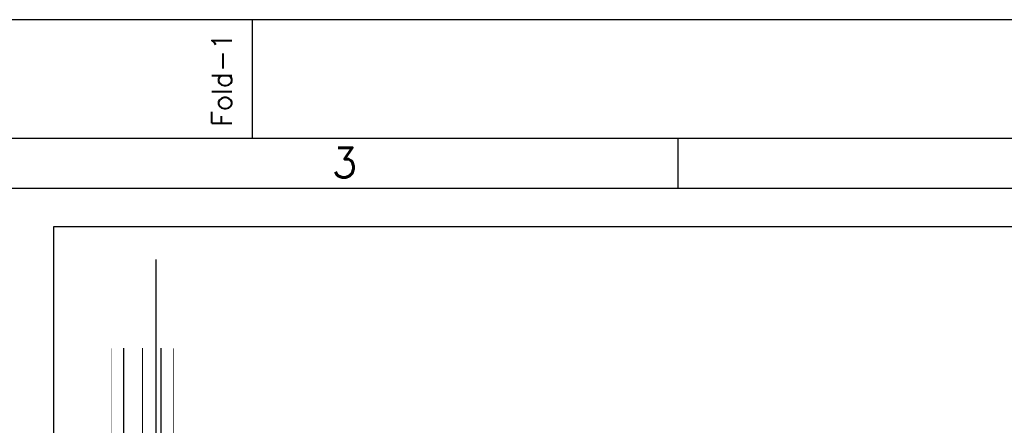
# Model space of a CAD drawing. Header units: inches. Extents: x 0 to 1544102, y 0 to 23144100.
# Tile 112 of 184: x 238865 to 263736, y 200016 to 210250. Entities that reach past the tile are written whole.
import ezdxf
from ezdxf.enums import TextEntityAlignment as Align

# ---------------------------------------------------------------- set-up
doc = ezdxf.new("R2010")
doc.units = ezdxf.units.IN
doc.header["$LTSCALE"] = 1800
doc.header["$MEASUREMENT"] = 0
doc.linetypes.add('CENTER', pattern=[2, 1.25, -0.25, 0.25, -0.25])
doc.linetypes.add('CENTRE', pattern=[1.5, 0.75, -0.25, 0.25, -0.25])
doc.layers.get('0').update_dxf_attribs({"color": 253})
doc.layers.add('CL', color=8, linetype='CENTER', lineweight=15)
for name, color, linetype in [('FORMAT', 9, 'Continuous'), ('Road', 3, 'Continuous'), ('Road Sides', 11, 'Continuous')]:
    doc.layers.add(name, color=color, linetype=linetype)
doc.styles.add('ROMANS', font='romans.shx')
doc.styles.add('ROMANT', font='romant')

# ---------------------------------------------------------------- blocks, each defined once
blk = doc.blocks.new('SHEET_A0')
at = {"layer": 'FORMAT'}
for p, q in [((979, 829), (979, 841)), ((1177, 829), (12, 829)), ((1022, 824.003), (1022, 829)), ((109, 824.003), (1172, 824.003))]:
    blk.add_line(p, q, dxfattribs=at)
blk.add_lwpolyline([(1189, 841), (0, 841), (0, 0), (1189, 0)], close=True, dxfattribs=at)
at = {"layer": 'FORMAT', "style": 'ROMANS'}
blk.add_text('Fold-1', height=2, rotation=90, dxfattribs=at).set_placement((976.891, 830.231))
blk.add_text('3', height=3, dxfattribs=at).set_placement((986.999, 825.083))
at = {"layer": 'FORMAT', "color": 3, "flags": 13}
for tag, height, rotation, style, p in [('DRGNO', 3.5, 180, 'ROMANT', (99.415, 824.438)), ('FILE_PATH', 2, 90, 'ROMANS', (18.347, 51.636))]:
    blk.add_attdef(tag, text='', height=height, rotation=rotation, dxfattribs=dict(at, style=style)).set_placement(p, align=Align.MIDDLE_LEFT)
for tag, height, style, p in [('DRN', 2, 'ROMANS', (1122.623, 62.506)), ('DESIGN', 2, 'ROMANS', (1122.623, 58.589)), ('CHD', 2, 'ROMANS', (1122.623, 54.429)), ('APPD', 2, 'ROMANS', (1122.623, 50.269)), ('SCALE', 2, 'ROMANS', (1088.445, 28.381)), ('DRGNO', 3.5, 'ROMANT', (1105.048, 23))]:
    blk.add_attdef(tag, text='', height=height, dxfattribs=dict(at, style=style)).set_placement(p, align=Align.MIDDLE_LEFT)
at = {"layer": 'FORMAT', "color": 3, "style": 'ROMANS', "width": 0.8, "flags": 13}
for p in [(1162.905, 62.506), (1162.905, 58.346), (1162.905, 54.186), (1162.905, 50.16)]:
    blk.add_attdef('DATE', text='', height=2, dxfattribs=at).set_placement(p, align=Align.MIDDLE_LEFT)
at = {"layer": 'FORMAT', "color": 3, "style": 'ROMANS', "flags": 13}
for tag, p in [('1', (1119.957, 13.977)), ('REV', (1156.965, 13.977))]:
    blk.add_attdef(tag, p, '', height=2, dxfattribs=at)

msp = doc.modelspace()

# ---------------------------------------------------------------- linework, layer by layer
at = {"color": 8, "linetype": 'CENTRE', "ltscale": 500}
msp.add_line((242309.91, 173469.02), (242309.91, 204198.35), dxfattribs=at)
at = {"layer": 'CL', "color": 8, "ltscale": 100}
msp.add_line((241966.16, 174367.11), (241966.16, 201959.23), dxfattribs=at)
at = {"layer": 'Road', "color": 8, "ltscale": 100}
for p, q in [((241497.41, 185809.85), (241497.41, 201959.23)), ((242434.91, 193247.36), (242434.91, 201959.23))]:
    msp.add_line(p, q, dxfattribs=at)
at = {"layer": 'Road Sides', "color": 161, "linetype": 'ByBlock'}
msp.add_lwpolyline([(239730.81, 205032.15), (290733.64, 205032.15), (290733.64, 170189.07), (239730.81, 170189.07)], close=True, dxfattribs=at)
at = {"layer": 'Road Sides', "color": 8, "ltscale": 100, "const_width": 12.5}
for points in [[(241184.91, 185809.85), (241184.91, 201959.23)], [(242747.41, 192521.18), (242747.41, 201959.23)]]:
    msp.add_lwpolyline(points, dxfattribs=at)

# ---------------------------------------------------------------- block references
at = {"color": 161, "linetype": 'ByBlock', "xscale": 250, "yscale": 250, "zscale": 250}
msp.add_blockref('SHEET_A0', (0, 0), dxfattribs=at)

doc.saveas('drawing.dxf')
